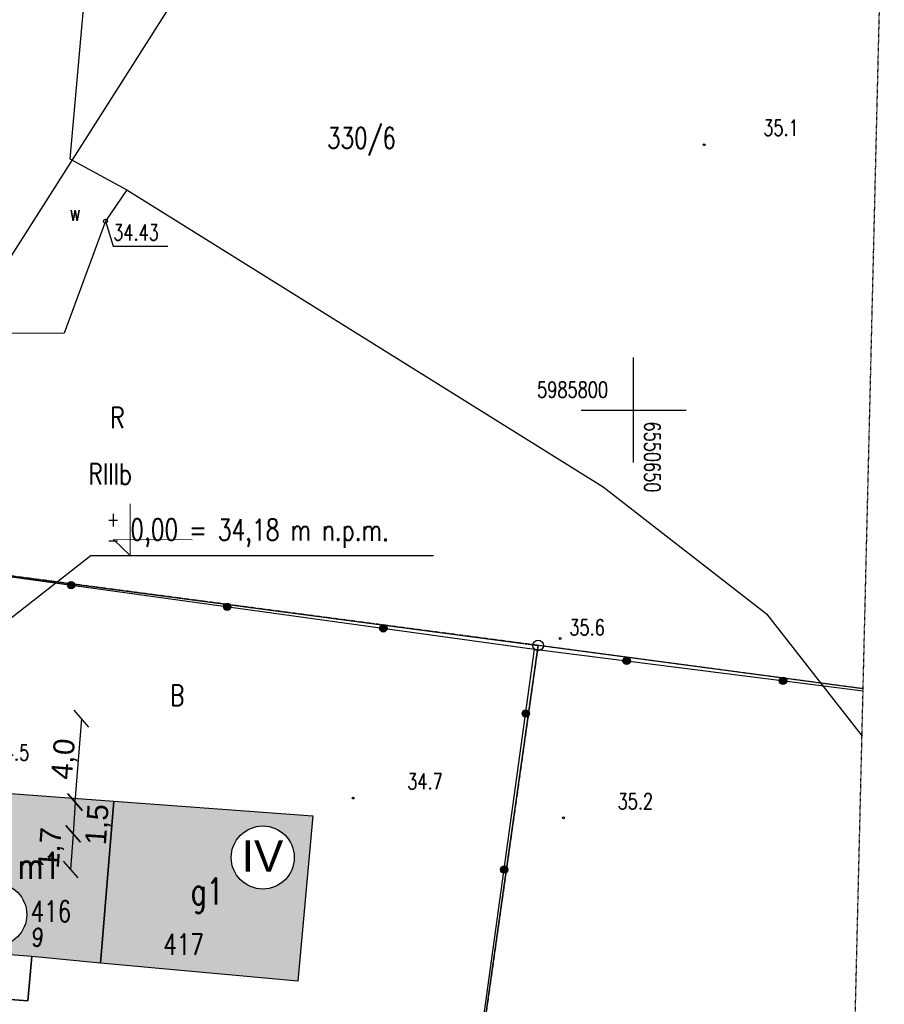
# Model space of a CAD drawing. Header units: millimetres. Extents: x 6197 to 108098, y 4257 to 29730.
# Tile 126 of 148: x 28271 to 29094, y 27384 to 28321. Entities that reach past the tile are written whole.
import ezdxf
from ezdxf.enums import TextEntityAlignment as Align

# ---------------------------------------------------------------- set-up
doc = ezdxf.new("R2010")
doc.units = ezdxf.units.MM
doc.linetypes.add('2', pattern=[1, 0.5, -0.5])
doc.linetypes.add('901', pattern=[0])
doc.layers.add('&_opisy_100', color=51, linetype='Continuous', lineweight=20)
for name, color, linetype in [('202-punkt_graniczny', 7, 'Continuous'), ('209-oznaczenie_konturu_klasyfik', 7, 'Continuous'), ('210-oznaczenie_konturu_uzytku_g', 7, 'Continuous'), ('211-numer_dzialki_ewidencyjnej', 7, 'Continuous'), ('218-kontur_uzytku_gruntowego', 7, 'Continuous'), ('219-dzialka_ewidencyjna', 7, 'Continuous'), ('238-Punkt_adresowy_budynku', 7, 'Continuous'), ('312-budynek_ewidencyjny', 7, 'Continuous'), ('312-oznaczenie_budynku_ewidency', 7, 'Continuous'), ('320-blok_-_kondygnacja_nadziemn', 7, 'Continuous'), ('ogrodzenie_trwale', 7, 'Continuous'), ('opisy', 7, 'Continuous'), ('pikieta_naturalna', 7, 'Continuous'), ('pikieta_naturalna-Atr2', 7, 'Continuous'), ('przewod_elektroenergetyczny_pod', 7, 'Continuous'), ('przewod_wodociagowy', 7, 'Continuous'), ('rzedna-Atr2', 7, 'Continuous'), ('Zakres', 7, 'Continuous'), ('zasuwa_lub_zawor-Atr17', 7, 'Continuous')]:
    doc.layers.add(name, color=color, linetype=linetype)
doc.styles.add('Romans', font='romans.shx', dxfattribs={"width": 0.75})
doc.styles.get("Standard").update_dxf_attribs({"font": 'arial.ttf'})
doc.styles.add('STYL_ARIAL', font='simplex', dxfattribs={"width": 0.75, "oblique": 0.1})
doc.dimstyles.new('ISO-25', dxfattribs={"dimtxt": 2.5, "dimasz": 2.5, "dimexe": 1.25, "dimexo": 0.625, "dimtad": 1, "dimtxsty": 'Standard', "dimcen": 2.5, "dimadec": 0, "dimazin": 0, "dimtfac": 1, "dimtmove": 0, "dimatfit": 3, "dimfxl": 1, "dimarcsym": 0})

# ---------------------------------------------------------------- blocks, each defined once
blk = doc.blocks.new('202')
at = {"color": 0}
blk.add_circle((0, 0), 0.25, dxfattribs=at)
blk = doc.blocks.new('PW01')
at = {"color": 7}
blk.add_polyline3d([(0.045, 0, 0), (0.0318, -0.0318, 0), (0, -0.045, 0), (-0.0318, -0.0318, 0), (-0.045, 0, 0), (-0.0318, 0.0318, 0), (0, 0.045, 0), (0.0318, 0.0318, 0), (0.045, 0, 0)], dxfattribs=at)
blk = doc.blocks.new('_Oblique')
at = {"color": 0, "linetype": 'ByBlock', "lineweight": -2}
blk.add_line((-0.5, -0.5), (0.5, 0.5), dxfattribs=at)
blk = doc.blocks.new('*D1864')
at = {"color": 0, "lineweight": -2, "transparency": 16777216}
blk.add_line((28330.02, 27655.43), (28323.67, 27576.2), dxfattribs=at)
at = {"layer": 'Defpoints', "color": 0, "transparency": 16777216}
for p in [(27895.9, 27690.25), (27889.54, 27611.02), (28323.67, 27576.2)]:
    blk.add_point(p, dxfattribs=at)
at = {"color": 0, "lineweight": -2, "transparency": 16777216, "xscale": 15, "yscale": 15, "zscale": 15}
for p, rotation in [((28330.02, 27655.43), 85.41424840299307), ((28323.67, 27576.2), 265.4142484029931)]:
    blk.add_blockref('_Oblique', p, dxfattribs=dict(at, rotation=rotation))
at = {"color": 0, "transparency": 16777216, "insert": (28314.24, 27616.83), "char_height": 20, "attachment_point": 5, "rotation": 85.41425}
blk.add_mtext('4,0', dxfattribs=at)
blk = doc.blocks.new('*D1894')
at = {"color": 0, "lineweight": -2, "transparency": 16777216}
blk.add_line((28324.08, 27575.72), (28322.02, 27545.79), dxfattribs=at)
at = {"layer": 'Defpoints', "color": 0, "transparency": 16777216}
for p in [(27889.17, 27605.67), (27887.11, 27575.74), (28322.02, 27545.79)]:
    blk.add_point(p, dxfattribs=at)
at = {"color": 0, "lineweight": -2, "transparency": 16777216, "xscale": 15, "yscale": 15, "zscale": 15}
for p, rotation in [((28324.08, 27575.72), 86.06038727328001), ((28322.02, 27545.79), 266.06038727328)]:
    blk.add_blockref('_Oblique', p, dxfattribs=dict(at, rotation=rotation))
at = {"color": 0, "transparency": 16777216, "insert": (28346.44, 27554.57), "char_height": 20, "attachment_point": 5, "rotation": 86.06039}
blk.add_mtext('1,5', dxfattribs=at)
blk = doc.blocks.new('*D1895')
at = {"color": 0, "lineweight": -2, "transparency": 16777216}
blk.add_line((28322.02, 27545.78), (28319.68, 27511.86), dxfattribs=at)
at = {"layer": 'Defpoints', "color": 0, "transparency": 16777216}
for p in [(27887.11, 27575.74), (27884.77, 27541.82), (28319.68, 27511.86)]:
    blk.add_point(p, dxfattribs=at)
at = {"color": 0, "lineweight": -2, "transparency": 16777216, "xscale": 15, "yscale": 15, "zscale": 15}
for p, rotation in [((28322.02, 27545.78), 86.05958723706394), ((28319.68, 27511.86), 266.0595872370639)]:
    blk.add_blockref('_Oblique', p, dxfattribs=dict(at, rotation=rotation))
at = {"color": 0, "transparency": 16777216, "insert": (28301.61, 27532.23), "char_height": 20, "attachment_point": 5, "rotation": 86.05959}
blk.add_mtext('1,7', dxfattribs=at)

msp = doc.modelspace()

# ---------------------------------------------------------------- hatches: boundary and pattern name
at = {"transparency": 33554585}
h = msp.add_hatch(color=1, dxfattribs=at)
h.set_gradient(color1=(228, 162, 119), color2=(228, 162, 119))
h.paths.add_polyline_path([(28360.848, 27576.822), (28219.248, 27587.422), (28207.848, 27434.622), (28282.848, 27429.022), (28348.248, 27422.822)])
h.paths.add_polyline_path([(28277.987, 27468.876, -1), (28217.987, 27468.876, -1)], flags=16)
h.paths.add_polyline_path([(28259.732, 27571.159), (28264.156, 27619.799), (28223.111, 27623.533), (28218.687, 27574.893)], flags=9)
h.paths.add_polyline_path([(28363.63, 27527.943), (28366.986, 27576.668), (28325.869, 27579.499), (28322.514, 27530.774)], flags=9)
h.paths.add_polyline_path([(28318.807, 27505.68), (28322.163, 27554.405), (28281.046, 27557.237), (28277.69, 27508.512)], flags=24)
h.paths.add_polyline_path([(28220.279, 27438.975), (28274.877, 27438.975), (28274.877, 27500.796), (28220.279, 27500.796)], flags=24)
h.paths.add_polyline_path([(28279.028, 27435.513), (28295.85, 27434.178), (28297.927, 27460.346), (28281.105, 27461.681)], flags=24)
h.paths.add_polyline_path([(28276.648, 27457.022), (28321.648, 27457.022), (28321.648, 27487.022), (28276.648, 27487.022)], flags=24)
h.paths.add_polyline_path([(28267.573, 27496.588), (28311.323, 27496.588), (28311.323, 27534.088), (28267.573, 27534.088)], flags=24)
h = msp.add_hatch(color=1, dxfattribs=at)
h.set_gradient(color1=(228, 162, 119), color2=(228, 162, 119))
h.paths.add_polyline_path([(28536.048, 27405.422), (28550.248, 27562.822), (28360.848, 27576.822), (28348.248, 27422.822)])
h.paths.add_polyline_path([(28472.558, 27523.208, -1), (28532.558, 27523.208, -1)], flags=16)
h.paths.add_polyline_path([(28471.126, 27493.306), (28525.723, 27493.306), (28525.723, 27555.127), (28471.126, 27555.127)], flags=24)
h.paths.add_polyline_path([(28402.848, 27425.622), (28448.562, 27425.622), (28448.562, 27455.622), (28402.848, 27455.622)], flags=24)
h.paths.add_polyline_path([(28430.4, 27461.971), (28468.495, 27461.971), (28468.495, 27511.971), (28430.4, 27511.971)], flags=24)

# ---------------------------------------------------------------- linework, layer by layer
at = {"layer": '&_opisy_100', "color": 0}
msp.add_lwpolyline([(28376.483, 27859.691), (28376.377, 27810.694), (28360.346, 27825.762), (28435.217, 27825.6)], dxfattribs=at)
for q in [(27953.64, 27509.167), (28665.016, 27810.694)]:
    msp.add_line((28339.199, 27810.694), q)
for centre in [(28502.558, 27523.208), (28247.987, 27468.876)]:
    msp.add_circle(centre, 30)
at = {"layer": '218-kontur_uzytku_gruntowego', "color": 3, "linetype": '2'}
for points in [[(28764.648, 27725.022, 0), (28125.048, 27809.422, 0)], [(28764.648, 27725.022, 0), (28629.248, 26768.422, 0)], [(28629.248, 26768.422, 0), (28764.648, 27725.022, 0)], [(29073.912, 27683.794, 0), (28764.648, 27725.022, 0)]]:
    msp.add_polyline3d(points, dxfattribs=at)
at = {"layer": '219-dzialka_ewidencyjna', "color": 7}
for points in [[(28125.048, 27809.422, 0), (28764.648, 27725.022, 0)], [(28629.248, 26768.422, 0), (28764.648, 27725.022, 0)], [(29073.912, 27683.794, 0), (28764.648, 27725.022, 0)]]:
    msp.add_polyline3d(points, dxfattribs=at)
at = {"layer": '312-budynek_ewidencyjny', "color": 7}
for points in [[(28219.248, 27587.422, 0), (28360.848, 27576.822, 0)], [(28348.248, 27422.822, 0), (28360.848, 27576.822, 0)], [(28360.848, 27576.822, 0), (28348.248, 27422.822, 0)], [(28360.848, 27576.822, 0), (28550.248, 27562.822, 0)], [(28550.248, 27562.822, 0), (28536.048, 27405.422, 0)], [(28282.848, 27429.022, 0), (28278.848, 27386.822, 0)], [(28348.248, 27422.822, 0), (28282.848, 27429.022, 0)], [(28536.048, 27405.422, 0), (28348.248, 27422.822, 0)], [(28278.848, 27386.822, 0), (28204.648, 27392.422, 0)]]:
    msp.add_polyline3d(points, dxfattribs=at)
at = {"layer": '320-blok_-_kondygnacja_nadziemn', "color": 7}
msp.add_polyline3d([(28278.848, 27386.822, 0), (28282.848, 27429.022, 0), (28207.848, 27434.622, 0), (28204.648, 27392.422, 0), (28278.848, 27386.822, 0)], dxfattribs=at)
at = {"layer": 'ogrodzenie_trwale', "color": 7, "linetype": '901'}
for points in [[(28108.808, 27258.502, 0), (28119.408, 27613.182, 0), (28123.308, 27809.622, 0), (28761.248, 27721.422, 0)], [(28628.048, 26769.022, 0), (28638.048, 26843.622, 0), (28646.648, 26891.422, 0), (28761.248, 27721.422, 0), (29073.864, 27681.772, 0)]]:
    msp.add_polyline3d(points, dxfattribs=at)
at = {"layer": 'ogrodzenie_trwale', "color": 7}
for centre, radius in [((28320.118, 27782.412), 3.5), ((28320.118, 27782.412), 3.15), ((28320.118, 27782.412), 2.8), ((28320.118, 27782.412), 2.45), ((28320.118, 27782.412), 2.1), ((28320.118, 27782.412), 1.75), ((28320.118, 27782.412), 1.4), ((28320.118, 27782.412), 1.05), ((28320.118, 27782.412), 0.7), ((28468.706, 27761.868), 3.5), ((28468.706, 27761.868), 3.15), ((28468.706, 27761.868), 2.8), ((28468.706, 27761.868), 2.45), ((28468.706, 27761.868), 2.1), ((28468.706, 27761.868), 1.75), ((28468.706, 27761.868), 1.4), ((28468.706, 27761.868), 1.05), ((28468.706, 27761.868), 0.7), ((28617.292, 27741.326), 3.5), ((28617.292, 27741.326), 3.15), ((28617.292, 27741.326), 2.8), ((28617.292, 27741.326), 2.45), ((28617.292, 27741.326), 2.1), ((28617.292, 27741.326), 1.75), ((28617.292, 27741.326), 1.4), ((28617.292, 27741.326), 1.05), ((28617.292, 27741.326), 0.7), ((28848.838, 27710.312), 3.5), ((28848.838, 27710.312), 3.15), ((28848.838, 27710.312), 2.8), ((28848.838, 27710.312), 2.45), ((28848.838, 27710.312), 2.1), ((28848.838, 27710.312), 1.75), ((28848.838, 27710.312), 1.4), ((28848.838, 27710.312), 1.05), ((28848.838, 27710.312), 0.7), ((28997.646, 27691.44), 3.5), ((28997.646, 27691.44), 3.15), ((28997.646, 27691.44), 2.8), ((28997.646, 27691.44), 2.45), ((28997.646, 27691.44), 2.1), ((28997.646, 27691.44), 1.75), ((28997.646, 27691.44), 1.4), ((28997.646, 27691.44), 1.05), ((28997.646, 27691.44), 0.7), ((28752.808, 27660.294), 3.5), ((28752.808, 27660.294), 3.15), ((28752.808, 27660.294), 2.8), ((28752.808, 27660.294), 2.45), ((28752.808, 27660.294), 2.1), ((28752.808, 27660.294), 1.75), ((28752.808, 27660.294), 1.4), ((28752.808, 27660.294), 1.05), ((28752.808, 27660.294), 0.7), ((28732.292, 27511.702), 3.5), ((28732.292, 27511.702), 3.15), ((28732.292, 27511.702), 2.8), ((28732.292, 27511.702), 2.45), ((28732.292, 27511.702), 2.1), ((28732.292, 27511.702), 1.75), ((28732.292, 27511.702), 1.4), ((28732.292, 27511.702), 1.05), ((28732.292, 27511.702), 0.7)]:
    msp.add_circle(centre, radius, dxfattribs=at)
at = {"layer": 'opisy', "color": 7}
for points in [[(28855.448, 27899.022, 0), (28855.448, 27999.022, 0)], [(28805.448, 27949.022, 0), (28905.448, 27949.022, 0)]]:
    msp.add_polyline3d(points, dxfattribs=at)
at = {"layer": 'przewod_elektroenergetyczny_pod', "color": 1}
msp.add_polyline3d([(27911.126, 27541.87, 0), (28561.448, 28564.822, 0)], dxfattribs=at)
at = {"layer": 'przewod_wodociagowy', "color": 5}
for points in [[(28356.728, 28613.382, 0), (28318.848, 28188.022, 0), (28373.048, 28158.622, 0), (28826.448, 27876.022, 0), (28982.048, 27755.022, 0), (29072.828, 27638.588, 0)], [(28373.048, 28158.622, 0), (28352.848, 28128.822, 0), (28313.448, 28022.222, 0), (27751.048, 28021.422, 0), (27327.248, 28084.422, 0)]]:
    msp.add_polyline3d(points, dxfattribs=at)
at = {"layer": 'rzedna-Atr2', "color": 7}
msp.add_polyline3d([(28352.848, 28128.822, 0), (28360.248, 28105.022, 0), (28412.268, 28105.022, 0)], dxfattribs=at)
at = {"layer": 'Zakres', "color": 5, "linetype": '2'}
msp.add_polyline3d([(29049.826, 26680.326, 0), (29049.826, 26680.326, 0), (29050.526, 26709.488, 0), (29052.83, 26805.502, 0), (29054.042, 26856.022, 0), (29054.226, 26863.642, 0), (29054.58, 26878.406, 0), (29054.58, 26878.406, 0), (29058.764, 27052.692, 0), (29072.828, 27638.588, 0), (29073.864, 27681.772, 0), (29073.912, 27683.794, 0), (29073.912, 27683.794, 0), (29094.048, 28522.622, 0)], dxfattribs=at)
at = {"layer": 'zasuwa_lub_zawor-Atr17', "color": 5}
msp.add_polyline3d([(28351.42, 28127.434, 0), (28350.898, 28128.874, 0), (28351.546, 28130.26, 0), (28352.986, 28130.782, 0), (28354.372, 28130.132, 0), (28354.894, 28128.694, 0), (28354.244, 28127.308, 0), (28352.806, 28126.786, 0), (28351.42, 28127.434, 0)], dxfattribs=at)

# ---------------------------------------------------------------- block references
at = {"layer": '202-punkt_graniczny', "color": 7, "xscale": 20, "yscale": 20, "zscale": 20}
msp.add_blockref('202', (28764.648, 27725.022), dxfattribs=at)
at = {"layer": 'pikieta_naturalna', "color": 7, "xscale": 20, "yscale": 20, "zscale": 20}
for p in [(28922.648, 28201.622), (28785.648, 27731.622), (28588.648, 27579.822), (28788.848, 27561.022)]:
    msp.add_blockref('PW01', p, dxfattribs=at)

# ---------------------------------------------------------------- texts
at = {"layer": '&_opisy_100', "color": 0, "insert": (28354.28, 27852.434), "char_height": 20.25, "width": 420.63828, "attachment_point": 1, "rotation": 359.876205, "style": 'Romans'}
msp.add_mtext('\\A1;{\\H0.7x;\\S+^ -;} 0,00 = 34,18 m n.p.m.', dxfattribs=at)
at = {"insert": (28482.534, 27539.687), "char_height": 30, "attachment_point": 1}
msp.add_mtext_dynamic_manual_height_columns('IV', width=49.94873, gutter_width=12.5, heights=[0], dxfattribs=at)
at = {"layer": '209-oznaczenie_konturu_klasyfik', "color": 3, "style": 'STYL_ARIAL', "width": 0.75}
msp.add_text('RIIIb', height=20, dxfattribs=at).set_placement((28336.702, 27898.124), align=Align.TOP_LEFT)
at = {"layer": '210-oznaczenie_konturu_uzytku_g', "color": 3, "style": 'STYL_ARIAL', "width": 0.75}
for s, p in [('R', (28357.386, 27925.698)), ('B', (28414.394, 27661.7))]:
    msp.add_text(s, height=20, dxfattribs=at).set_placement(p, align=Align.BOTTOM_LEFT)
at = {"layer": '211-numer_dzialki_ewidencyjnej', "color": 7, "style": 'STYL_ARIAL', "width": 0.75}
msp.add_text('330/6', height=20, dxfattribs=at).set_placement((28563.734, 28218.028), align=Align.TOP_LEFT)
at = {"layer": '238-Punkt_adresowy_budynku', "color": 7, "style": 'STYL_ARIAL', "width": 0.75}
msp.add_text('9', height=17.5, rotation=355.463, dxfattribs=at).set_placement((28287.324, 27433.392), align=Align.BOTTOM_CENTER)
at = {"layer": '312-oznaczenie_budynku_ewidency', "color": 7, "style": 'STYL_ARIAL', "width": 0.75}
for s, p in [('m1', (28289.448, 27515.338)), ('g1', (28449.448, 27491.138))]:
    msp.add_text(s, height=25, dxfattribs=at).set_placement(p, align=Align.MIDDLE_CENTER)
for s, p in [('416', (28281.648, 27482.022)), ('417', (28407.848, 27450.622))]:
    msp.add_text(s, height=20, dxfattribs=at).set_placement(p, align=Align.TOP_LEFT)
at = {"layer": 'opisy', "color": 7, "style": 'STYL_ARIAL', "width": 0.75}
msp.add_text('5985800', height=15, dxfattribs=at).set_placement((28763.65, 27968.386), align=Align.MIDDLE_LEFT)
msp.add_text('6550650', height=15, rotation=270, dxfattribs=at).set_placement((28873.212, 27938.158), align=Align.MIDDLE_LEFT)
at = {"layer": 'pikieta_naturalna-Atr2', "color": 7, "style": 'STYL_ARIAL', "width": 0.75}
for s, p in [('35.1', (28978.848, 28205.656)), ('35.6', (28794.302, 27730.198)), ('34.5', (28246.648, 27611.056)), ('34.7', (28640.048, 27583.656)), ('35.2', (28840.248, 27564.656))]:
    msp.add_text(s, height=15, dxfattribs=at).set_placement(p, align=Align.BOTTOM_LEFT)
at = {"layer": 'rzedna-Atr2', "color": 5, "style": 'STYL_ARIAL', "width": 0.75}
msp.add_text('34.43', height=15, dxfattribs=at).set_placement((28360.248, 28106.016), align=Align.BOTTOM_LEFT)
at = {"layer": 'zasuwa_lub_zawor-Atr17', "color": 5, "style": 'STYL_ARIAL', "width": 0.75}
msp.add_text('w', height=15, dxfattribs=at).set_placement((28318.648, 28124.656), align=Align.BOTTOM_LEFT)

# ---------------------------------------------------------------- dimensions: what is measured, and where the dimension line sits
at = {"color": 1}
dim = msp.add_aligned_dim(p1=(27895.895, 27690.253), p2=(27889.54, 27611.022), distance=435.52, text='4,0', dimstyle='ISO-25', override={"dimtxt": 20, "dimasz": 15, "dimblk1": 'Oblique', "dimblk2": 'Oblique', "dimsah": 1, "dimse1": 1, "dimse2": 1, "dimtmove": 2}, dxfattribs=at)
dim.commit()
dim.dimension.update_dxf_attribs({"geometry": '*D1864', "text_midpoint": (28314.24, 27616.828)})
for base, p1, p2, angle, text, picture, middle in [((28322.017, 27545.788), (27889.172, 27605.669), (27887.111, 27575.739), 266.060387, '1,5', '*D1894', (28346.436, 27554.569)), ((28319.68, 27511.863), (27887.111, 27575.739), (27884.774, 27541.82), 266.059587, '1,7', '*D1895', (28301.607, 27532.231))]:
    dim = msp.add_linear_dim(base=base, p1=p1, p2=p2, angle=angle, text=text, dimstyle='ISO-25', override={"dimtxt": 20, "dimasz": 15, "dimblk1": 'Oblique', "dimblk2": 'Oblique', "dimsah": 1, "dimse1": 1, "dimse2": 1, "dimtmove": 2}, dxfattribs=at)
    dim.commit()
    dim.dimension.update_dxf_attribs({"geometry": picture, "text_midpoint": middle, "dimtype": 161})

doc.saveas('drawing.dxf')
